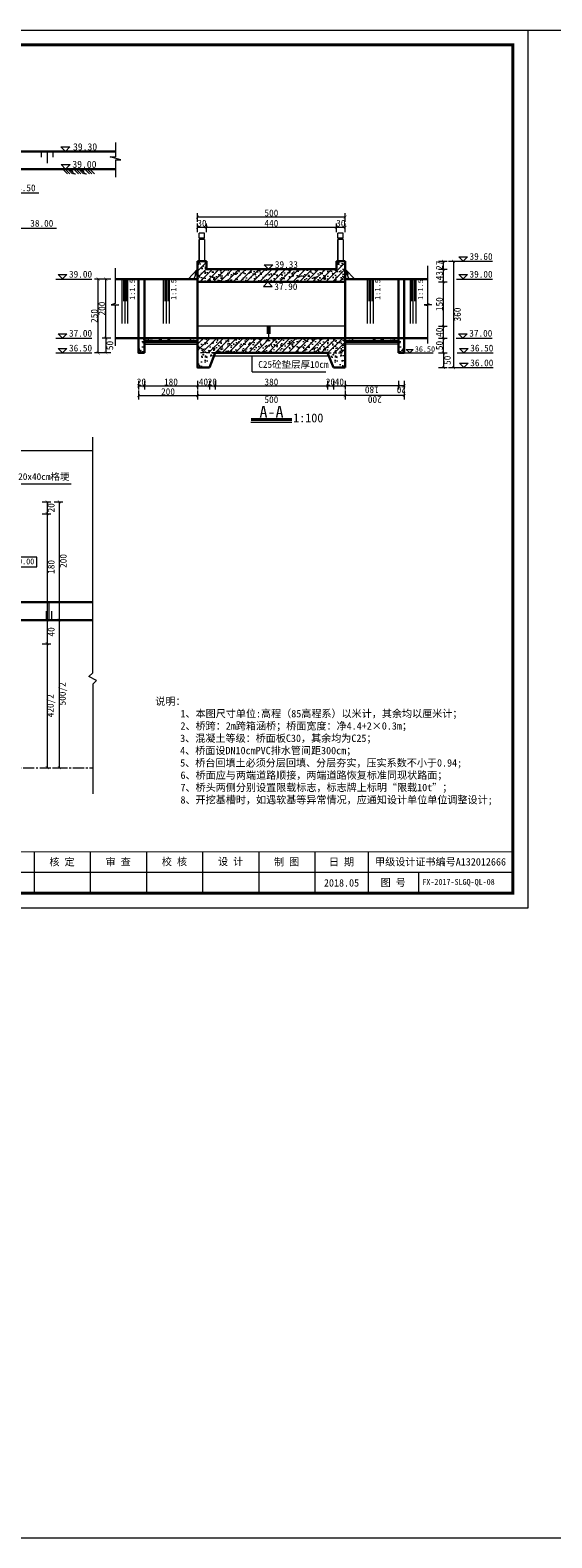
# Model space of a CAD drawing. Extents: x -27255 to 1448651, y 31034 to 8081248.
# Tile 50 of 198: x 584190 to 584367, y 3858650 to 3859161. Entities that reach past the tile are written whole.
import ezdxf
from ezdxf.enums import TextEntityAlignment as Align

# ---------------------------------------------------------------- set-up
doc = ezdxf.new("R2010")
doc.units = 0
doc.linetypes.add('CENTER2', pattern=[1.125, 0.75, -0.125, 0.125, -0.125])
doc.linetypes.add('HIDDEN', pattern=[0.375, 0.25, -0.125])
doc.layers.get('0').update_dxf_attribs({"linetype": 'CONTINUOUS'})
for name, color, linetype, lineweight in [('0.09折线', 6, 'CONTINUOUS', 9), ('0.09标注线', 3, 'CONTINUOUS', 9), ('0.13填充', 8, 'CONTINUOUS', 9), ('0.13文字', 3, 'CONTINUOUS', 13), ('中心线', 1, 'CENTER2', 20), ('中粗线', 7, 'CONTINUOUS', 25), ('图框', 7, 'CONTINUOUS', 20), ('文字', 7, 'CONTINUOUS', 15), ('粗线', 7, 'CONTINUOUS', 35), ('细实线', 3, 'CONTINUOUS', 20), ('虚线', 251, 'HIDDEN', 15)]:
    doc.layers.add(name, color=color, linetype=linetype, lineweight=lineweight)
doc.styles.add('-仿宋_GB2312', font='FangSong_GB2312.ttf')
doc.styles.add('LYJFS', font='times.ttf', dxfattribs={"width": 0.7})
doc.styles.get("Standard").update_dxf_attribs({"font": 'rs.shx', "bigfont": 'hztxt.shx'})
doc.styles.add('仿宋', font='FangSong_GB2312.ttf', dxfattribs={"width": 0.7})
doc.styles.add('宋体', font='FangSong_GB2312.ttf')
doc.dimstyles.get("Standard").update_dxf_attribs({"dimtxt": 0.18, "dimasz": 0.18, "dimexe": 0.18, "dimexo": 0.0625, "dimgap": 0.09, "dimtad": 0, "dimtih": 1, "dimtoh": 1, "dimdec": 4, "dimzin": 0, "dimdsep": 46, "dimtxsty": 'Standard', "dimcen": 0.09, "dimadec": 0, "dimazin": 0, "dimtfac": 1, "dimtdec": 4, "dimtofl": 0, "dimtmove": 0, "dimatfit": 3, "dimfxl": 1, "dimtolj": 1, "dimtzin": 0, "dimarcsym": 0})
doc.dimstyles.new('zzzz STANDARD', dxfattribs={"dimtxt": 2.3, "dimasz": 1, "dimexe": 1.25, "dimexo": 1.5, "dimgap": 0.2, "dimtad": 1, "dimdec": 0, "dimlfac": 10, "dimzin": 0, "dimdsep": 46, "dimtxsty": '-仿宋_GB2312', "dimblk": 'ARCHTICK', "dimcen": 0.09, "dimadec": 0, "dimazin": 0, "dimtfac": 1, "dimtdec": 0, "dimtix": 1, "dimtmove": 2, "dimatfit": 3, "dimfxl": 1.7, "dimfxlon": 1, "dimtolj": 1, "dimtzin": 0, "dimlwd": 9, "dimlwe": 9, "dimarcsym": 0})

# ---------------------------------------------------------------- blocks, each defined once
blk = doc.blocks.new('d4trtg')
at = {"lineweight": 0}
for p, q in [((653868.4, 3902577.3), (658071.2, 3902577.3)), ((658071.2, 3902577.3), (658071.2, 3899605.3)), ((658021.2, 3899725.4), (655949.8, 3899725.4)), ((658071.2, 3899605.3), (653868.4, 3899605.3))]:
    blk.add_line(p, q, dxfattribs=at)
for p, q in [((656400.1, 3899795.5), (656400.1, 3899655.4)), ((656590.2, 3899795.5), (656590.2, 3899655.4)), ((656780.4, 3899795.5), (656780.4, 3899655.4)), ((656970.5, 3899795.5), (656970.5, 3899655.4)), ((657160.6, 3899795.5), (657160.6, 3899655.4)), ((657350.8, 3899795.5), (657350.8, 3899655.4)), ((657530.9, 3899795.5), (657530.9, 3899655.4)), ((657701, 3899725.4), (657701, 3899655.4))]:
    blk.add_line(p, q)
at = {"lineweight": 0, "const_width": 10}
blk.add_lwpolyline([(654118.6, 3902527.3), (658021.2, 3902527.3), (658021.2, 3899655.4), (654118.6, 3899655.4)], close=True, dxfattribs=at)
at = {"lineweight": 0, "const_width": 4}
blk.add_lwpolyline([(658021.2, 3899795.5), (654118.6, 3899795.5)], dxfattribs=at)
at = {"style": '仿宋'}
blk.add_text('2018.05', height=25.02, dxfattribs=at).set_placement((657440.8, 3899690.4), align=Align.MIDDLE)
at = {"attachment_point": 5, "style": '宋体'}
for s, insert, char_height in [('核 定', (656494.6, 3899760.2), 25.02), ('审 查', (656684.6, 3899760.2), 25.02), ('校 核', (656875.1, 3899760.9), 25.02), ('设 计', (657065.3, 3899761.4), 25.02), ('制 图', (657254.9, 3899760.2), 25.02), ('日 期', (657440.8, 3899760.4), 25.02), ('甲级设计证书编号A132012666', (657776, 3899760.4), 25.017), ('图 号', (657615.9, 3899690.4), 25.02)]:
    blk.add_mtext(s, dxfattribs=dict(at, insert=insert, char_height=char_height))
blk = doc.blocks.new('_ARCHTICK')
at = {"color": 0, "linetype": 'ByBlock', "const_width": 0.15}
blk.add_lwpolyline([(-0.5, -0.5), (0.5, 0.5)], dxfattribs=at)

msp = doc.modelspace()

# ---------------------------------------------------------------- hatches: boundary and pattern name
at = {"linetype": 'Continuous', "lineweight": 13}
h = msp.add_hatch(dxfattribs=at)
h.set_pattern_fill('ANSI31', color=3, scale=0.5, style=0)
h.set_pattern_definition([(45, (584246.7776, 3859054.4956), (-1.12253, 1.12253), [])])
h.paths.add_polyline_path([(584249.77759, 3859079.79707), (584249.77759, 3859082.49566), (584246.77759, 3859082.49566), (584246.77759, 3859075.49582), (584296.77721, 3859075.49582), (584296.77721, 3859082.49566), (584293.77721, 3859082.49566), (584293.77721, 3859079.79746)])
h.paths.add_polyline_path([(584246.77759, 3859056.49556), (584246.77759, 3859051.49556), (584252.77759, 3859051.49556), (584290.77721, 3859051.49556), (584296.77721, 3859051.49556), (584296.77721, 3859056.49556)])
at = {"layer": '0.09标注线', "linetype": 'Continuous', "lineweight": 13}
h = msp.add_hatch(dxfattribs=at)
h.set_pattern_fill('AR-CONC', color=256, scale=0.02, style=0)
h.set_pattern_definition([(50, (584228.7776, 3859055.4956), (3.6437, -0.3188), [0.381, -4.191]), (355, (584228.7776, 3859055.4956), (-0.70486, 3.8211), [0.3048, -3.3528]), (100.45, (584229.0812, 3859055.469), (2.93885, 3.5023), [0.3238, -3.5618]), (46.184, (584228.7776, 3859056.5116), (5.4216, -0.8408), [0.5715, -6.2865]), (96.636, (584229.2294, 3859056.4415), (4.7481, 4.9485), [0.4857, -5.3427]), (351.184, (584228.7776, 3859056.5116), (4.7481, 4.9485), [0.4572, -5.0292]), (21, (584229.2856, 3859056.2576), (3.0323, -2.0453), [0.381, -4.191]), (326, (584229.2856, 3859056.2576), (1.23604, 3.68376), [0.3048, -3.3528]), (71.451, (584229.5383, 3859056.087), (4.2683, 1.63846), [0.3238, -3.5618]), (37.5, (584228.7776, 3859055.4956), (0.06177, 1.6911), [0, -3.31216, 0, -3.4036, 0, -3.3655]), (7.5, (584228.7776, 3859055.4956), (1.3364, 2.00361), [0, -1.94056, 0, -3.23596, 0, -1.2827]), (327.5, (584227.6447, 3859055.4956), (2.71181, -0.114575), [0, -1.27, 0, -3.9624, 0, -5.2578]), (317.5, (584227.1367, 3859055.4956), (2.96258, 0.50853), [0, -1.651, 0, -2.63144, 0, -3.7338])])
h.paths.add_polyline_path([(584246.77759, 3859055.49556), (584246.77759, 3859056.49556), (584228.77759, 3859056.49556), (584228.77759, 3859055.49556)])
h = msp.add_hatch(dxfattribs=at)
h.set_pattern_fill('AR-CONC', color=256, scale=0.02, style=0)
h.set_pattern_definition([(130, (584314.7772, 3859055.4956), (-3.6437, -0.3188), [0.381, -4.191]), (185, (584314.7772, 3859055.4956), (0.70486, 3.8211), [0.3048, -3.3528]), (79.55, (584314.4736, 3859055.469), (-2.93885, 3.5023), [0.3238, -3.5618]), (133.816, (584314.777, 3859056.5116), (-5.4216, -0.8408), [0.5715, -6.2865]), (83.364, (584314.3254, 3859056.4415), (-4.7481, 4.9485), [0.4857, -5.3427]), (188.816, (584314.777, 3859056.5116), (-4.7481, 4.9485), [0.4572, -5.0292]), (159, (584314.2692, 3859056.2576), (-3.0323, -2.0453), [0.381, -4.191]), (214, (584314.2692, 3859056.2576), (-1.23604, 3.68376), [0.3048, -3.3528]), (108.549, (584314.0165, 3859056.087), (-4.2683, 1.63846), [0.3238, -3.5618]), (142.5, (584314.7772, 3859055.4956), (-0.06177, 1.6911), [0, -3.31216, 0, -3.4036, 0, -3.3655]), (172.5, (584314.7772, 3859055.4956), (-1.3364, 2.00361), [0, -1.94056, 0, -3.23596, 0, -1.2827]), (212.5, (584315.91, 3859055.4956), (-2.71181, -0.114575), [0, -1.27, 0, -3.9624, 0, -5.2578]), (222.5, (584316.418, 3859055.4956), (-2.96258, 0.50853), [0, -1.651, 0, -2.63144, 0, -3.7338])])
h.paths.add_polyline_path([(584296.77721, 3859055.49556), (584296.77721, 3859056.49556), (584314.77721, 3859056.49556), (584314.77721, 3859055.49556)])
at = {"layer": '0.13填充'}
h = msp.add_hatch(color=7, dxfattribs=at)
edge = h.paths.add_edge_path()
edge.add_ellipse((584204.02461, 3859113.8679), major_axis=(0, -0.87682), ratio=0.964264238, start_angle=-79.1227045, end_angle=79.1227045, ccw=False)
edge.add_line((584203.19432, 3859113.70244), (584204.85491, 3859113.70244))
h = msp.add_hatch(color=7, dxfattribs=at)
edge = h.paths.add_edge_path()
edge.add_ellipse((584207.74358, 3859113.8679), major_axis=(0, -0.87682), ratio=0.964264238, start_angle=-79.1227045, end_angle=79.1227045, ccw=False)
edge.add_line((584206.91328, 3859113.70244), (584208.57387, 3859113.70244))
at = {"layer": '0.13文字', "lineweight": 13}
h = msp.add_hatch(dxfattribs=at)
h.set_pattern_fill('AR-CONC', color=256, scale=0.02, style=0)
h.set_pattern_definition([(50, (584246.7776, 3859076.4958), (3.6437, -0.31878), [0.381, -4.191]), (355, (584246.7776, 3859076.496), (-0.70486, 3.82113), [0.3048, -3.3528]), (100.451, (584247.0812, 3859076.4693), (2.93885, 3.50233), [0.3238, -3.5618]), (46.184, (584246.7776, 3859077.512), (5.4216, -0.84085), [0.5715, -6.2865]), (96.636, (584247.2294, 3859077.442), (4.7481, 4.9485), [0.4857, -5.3427]), (351.184, (584246.7776, 3859077.512), (4.7481, 4.9485), [0.4572, -5.0292]), (21, (584247.2856, 3859077.2578), (3.0323, -2.04531), [0.381, -4.191]), (326, (584247.2856, 3859077.258), (1.23604, 3.68376), [0.3048, -3.3528]), (71.451, (584247.5383, 3859077.0874), (4.26833, 1.63846), [0.3238, -3.5618]), (37.5, (584246.7776, 3859076.4958), (0.061772, 1.6911), [0, -3.31216, 0, -3.4036, 0, -3.3655]), (7.5, (584246.7776, 3859076.4958), (1.33639, 2.00361), [0, -1.94056, 0, -3.23596, 0, -1.2827]), (327.5, (584245.6447, 3859076.4958), (2.711812, -0.114575), [0, -1.27, 0, -3.9624, 0, -5.2578]), (317.5, (584245.1367, 3859076.4958), (2.96258, 0.50853), [0, -1.651, 0, -2.63144, 0, -3.7338])])
h.paths.add_polyline_path([(584249.77759, 3859079.79707), (584249.77759, 3859082.49566), (584246.77759, 3859082.49566), (584246.77759, 3859075.49582), (584296.77721, 3859075.49582), (584296.77721, 3859082.49566), (584293.77721, 3859082.49566), (584293.77721, 3859079.79746)])
at = {"layer": '0.13文字', "linetype": 'Continuous', "lineweight": 13}
h = msp.add_hatch(dxfattribs=at)
h.set_pattern_fill('AR-CONC', color=256, scale=0.02, style=0)
h.set_pattern_definition([(50, (584226.7776, 3859051.4956), (3.6437, -0.3188), [0.381, -4.191]), (355, (584226.7776, 3859051.4956), (-0.7049, 3.8211), [0.3048, -3.3528]), (100.45, (584227.0812, 3859051.469), (2.9389, 3.5023), [0.3238, -3.5618]), (46.18, (584226.7776, 3859052.5116), (5.4216, -0.841), [0.5715, -6.2865]), (96.64, (584227.2294, 3859052.4415), (4.748, 4.9485), [0.4857, -5.3427]), (351.18, (584226.7776, 3859052.5116), (4.748, 4.9485), [0.4572, -5.0292]), (21, (584227.2856, 3859052.2576), (3.0323, -2.0453), [0.381, -4.191]), (326, (584227.2856, 3859052.2576), (1.236, 3.6838), [0.3048, -3.3528]), (71.45, (584227.5383, 3859052.087), (4.2683, 1.6385), [0.3238, -3.5618]), (37.5, (584226.7776, 3859051.4956), (0.06177, 1.6911), [0, -3.31216, 0, -3.4036, 0, -3.3655]), (7.5, (584226.7776, 3859051.4956), (1.3364, 2.0036), [0, -1.94056, 0, -3.23596, 0, -1.2827]), (327.5, (584225.6447, 3859051.4956), (2.7118, -0.11457), [0, -1.27, 0, -3.9624, 0, -5.2578]), (317.5, (584225.1367, 3859051.4956), (2.9626, 0.5085), [0, -1.651, 0, -2.63144, 0, -3.7338])])
h.paths.add_polyline_path([(584228.77759, 3859056.49556), (584226.77759, 3859056.49556), (584226.77759, 3859051.49556), (584228.77759, 3859051.49556)])
at = {"layer": '0.13文字', "lineweight": 13}
h = msp.add_hatch(dxfattribs=at)
h.set_pattern_fill('AR-CONC', color=256, scale=0.02, style=0)
h.set_pattern_definition([(50, (584246.7776, 3859052.4956), (3.6437, -0.31878), [0.381, -4.191]), (355, (584246.7776, 3859052.4956), (-0.70486, 3.82113), [0.3048, -3.3528]), (100.451, (584247.0812, 3859052.469), (2.93885, 3.50233), [0.3238, -3.5618]), (46.184, (584246.7776, 3859053.5116), (5.4216, -0.84085), [0.5715, -6.2865]), (96.636, (584247.2294, 3859053.4415), (4.7481, 4.9485), [0.4857, -5.3427]), (351.184, (584246.7776, 3859053.5116), (4.7481, 4.9485), [0.4572, -5.0292]), (21, (584247.2856, 3859053.2576), (3.0323, -2.04531), [0.381, -4.191]), (326, (584247.2856, 3859053.2576), (1.23604, 3.68376), [0.3048, -3.3528]), (71.451, (584247.5383, 3859053.087), (4.26833, 1.63846), [0.3238, -3.5618]), (37.5, (584246.7776, 3859052.4956), (0.061772, 1.6911), [0, -3.31216, 0, -3.4036, 0, -3.3655]), (7.5, (584246.7776, 3859052.4956), (1.33639, 2.00361), [0, -1.94056, 0, -3.23596, 0, -1.2827]), (327.5, (584245.6447, 3859052.4956), (2.711812, -0.114575), [0, -1.27, 0, -3.9624, 0, -5.2578]), (317.5, (584245.1367, 3859052.4956), (2.96258, 0.50853), [0, -1.651, 0, -2.63144, 0, -3.7338])])
h.paths.add_polyline_path([(584246.77759, 3859056.49556), (584246.77759, 3859051.49556), (584252.77759, 3859051.49556), (584290.77721, 3859051.49556), (584296.77721, 3859051.49556), (584296.77721, 3859056.49556)])
at = {"layer": '0.13文字', "linetype": 'Continuous', "lineweight": 13}
h = msp.add_hatch(dxfattribs=at)
h.set_pattern_fill('AR-CONC', color=256, scale=0.02, style=0)
h.set_pattern_definition([(130, (584316.7772, 3859051.4956), (-3.6437, -0.3188), [0.381, -4.191]), (185, (584316.7772, 3859051.4956), (0.7049, 3.8211), [0.3048, -3.3528]), (79.55, (584316.4736, 3859051.469), (-2.9389, 3.5023), [0.3238, -3.5618]), (133.82, (584316.777, 3859052.5116), (-5.4216, -0.841), [0.5715, -6.2865]), (83.36, (584316.3254, 3859052.4415), (-4.748, 4.9485), [0.4857, -5.3427]), (188.82, (584316.777, 3859052.5116), (-4.748, 4.9485), [0.4572, -5.0292]), (159, (584316.2692, 3859052.2576), (-3.0323, -2.0453), [0.381, -4.191]), (214, (584316.2692, 3859052.2576), (-1.236, 3.6838), [0.3048, -3.3528]), (108.55, (584316.0165, 3859052.087), (-4.2683, 1.6385), [0.3238, -3.5618]), (142.5, (584316.7772, 3859051.4956), (-0.06177, 1.6911), [0, -3.31216, 0, -3.4036, 0, -3.3655]), (172.5, (584316.7772, 3859051.4956), (-1.3364, 2.0036), [0, -1.94056, 0, -3.23596, 0, -1.2827]), (212.5, (584317.91, 3859051.4956), (-2.7118, -0.11457), [0, -1.27, 0, -3.9624, 0, -5.2578]), (222.5, (584318.418, 3859051.4956), (-2.9626, 0.5085), [0, -1.651, 0, -2.63144, 0, -3.7338])])
h.paths.add_polyline_path([(584314.77721, 3859056.49556), (584316.77721, 3859056.49556), (584316.77721, 3859051.49556), (584314.77721, 3859051.49556)])
at = {"layer": '0.13文字', "lineweight": 13}
h = msp.add_hatch(dxfattribs=at)
h.set_pattern_fill('AR-CONC', color=256, scale=0.02, style=0)
h.set_pattern_definition([(50, (584246.7776, 3859046.4956), (3.6437, -0.3188), [0.381, -4.191]), (355, (584246.7776, 3859046.4956), (-0.7049, 3.8211), [0.3048, -3.3528]), (100.45, (584247.0812, 3859046.469), (2.9389, 3.5023), [0.3238, -3.5618]), (46.184, (584246.7776, 3859047.5116), (5.4216, -0.8408), [0.5715, -6.2865]), (96.64, (584247.2294, 3859047.4415), (4.748, 4.9485), [0.4857, -5.3427]), (351.18, (584246.7776, 3859047.5116), (4.748, 4.9485), [0.4572, -5.0292]), (21, (584247.2856, 3859047.2576), (3.0323, -2.0453), [0.381, -4.191]), (326, (584247.2856, 3859047.2576), (1.236, 3.6838), [0.3048, -3.3528]), (71.45, (584247.5383, 3859047.087), (4.2683, 1.6385), [0.3238, -3.5618]), (37.5, (584246.7776, 3859046.4956), (0.06177, 1.6911), [0, -3.31216, 0, -3.4036, 0, -3.3655]), (7.5, (584246.7776, 3859046.4956), (1.3364, 2.0036), [0, -1.94056, 0, -3.23596, 0, -1.2827]), (327.5, (584245.6447, 3859046.4956), (2.71181, -0.11457), [0, -1.27, 0, -3.9624, 0, -5.2578]), (317.5, (584245.1367, 3859046.4956), (2.9626, 0.5085), [0, -1.651, 0, -2.63144, 0, -3.7338])])
h.paths.add_polyline_path([(584252.77759, 3859051.49556), (584246.77759, 3859051.49556), (584246.77759, 3859046.49556), (584250.77759, 3859046.49556)])
h = msp.add_hatch(dxfattribs=at)
h.set_pattern_fill('AR-CONC', color=256, scale=0.02, style=0)
h.set_pattern_definition([(50, (584290.7772, 3859046.4956), (3.6437, -0.3188), [0.381, -4.191]), (355, (584290.7772, 3859046.4956), (-0.7049, 3.8211), [0.3048, -3.3528]), (100.45, (584291.081, 3859046.469), (2.9389, 3.5023), [0.3238, -3.5618]), (46.184, (584290.777, 3859047.5116), (5.4216, -0.8408), [0.5715, -6.2865]), (96.64, (584291.229, 3859047.4415), (4.748, 4.9485), [0.4857, -5.3427]), (351.18, (584290.777, 3859047.5116), (4.748, 4.9485), [0.4572, -5.0292]), (21, (584291.2852, 3859047.2576), (3.0323, -2.0453), [0.381, -4.191]), (326, (584291.2852, 3859047.2576), (1.236, 3.6838), [0.3048, -3.3528]), (71.45, (584291.538, 3859047.087), (4.2683, 1.6385), [0.3238, -3.5618]), (37.5, (584290.7772, 3859046.4956), (0.06177, 1.6911), [0, -3.31216, 0, -3.4036, 0, -3.3655]), (7.5, (584290.7772, 3859046.4956), (1.3364, 2.0036), [0, -1.94056, 0, -3.23596, 0, -1.2827]), (327.5, (584289.6444, 3859046.4956), (2.71181, -0.11457), [0, -1.27, 0, -3.9624, 0, -5.2578]), (317.5, (584289.1364, 3859046.4956), (2.9626, 0.5085), [0, -1.651, 0, -2.63144, 0, -3.7338])])
h.paths.add_polyline_path([(584296.77721, 3859051.49556), (584290.77721, 3859051.49556), (584292.77721, 3859046.49556), (584296.77721, 3859046.49556)])

# ---------------------------------------------------------------- linework, layer by layer
at = {"layer": '0.09折线', "color": 7}
for p, q in [((584247.30813, 3859090.2779), (584247.30813, 3859092.0779)), ((584247.30813, 3859090.2779), (584247.30813, 3859092.0779)), ((584247.30813, 3859090.2779), (584247.30813, 3859092.0779)), ((584247.30813, 3859090.2779), (584247.30813, 3859092.0779)), ((584249.10813, 3859092.0779), (584247.30813, 3859092.0779)), ((584247.30813, 3859090.2779), (584247.30813, 3859092.0779)), ((584249.10813, 3859092.0779), (584247.30813, 3859092.0779)), ((584247.30813, 3859090.2779), (584247.30813, 3859092.0779)), ((584249.10813, 3859092.0779), (584247.30813, 3859092.0779)), ((584249.10813, 3859090.2779), (584247.30813, 3859090.2779)), ((584249.10813, 3859090.2779), (584247.30813, 3859090.2779)), ((584249.10813, 3859090.2779), (584247.30813, 3859090.2779)), ((584247.50813, 3859089.8779), (584247.50813, 3859090.2779)), ((584247.50813, 3859089.8779), (584247.50813, 3859090.2779)), ((584247.50813, 3859089.8779), (584247.50813, 3859090.2779)), ((584248.90813, 3859089.8779), (584248.90813, 3859090.2779)), ((584248.90813, 3859089.8779), (584248.90813, 3859090.2779)), ((584248.90813, 3859089.8779), (584248.90813, 3859090.2779)), ((584249.10813, 3859090.2779), (584249.10813, 3859092.0779)), ((584249.10813, 3859090.2779), (584249.10813, 3859092.0779)), ((584249.10813, 3859090.2779), (584249.10813, 3859092.0779)), ((584294.30776, 3859090.2779), (584294.30776, 3859092.0779)), ((584294.30776, 3859090.2779), (584294.30776, 3859092.0779)), ((584294.30776, 3859090.2779), (584294.30776, 3859092.0779)), ((584294.30776, 3859090.2779), (584294.30776, 3859092.0779)), ((584296.10776, 3859092.0779), (584294.30776, 3859092.0779)), ((584294.30776, 3859090.2779), (584294.30776, 3859092.0779)), ((584296.10776, 3859092.0779), (584294.30776, 3859092.0779)), ((584294.30776, 3859090.2779), (584294.30776, 3859092.0779)), ((584296.10776, 3859092.0779), (584294.30776, 3859092.0779)), ((584296.10776, 3859090.2779), (584294.30776, 3859090.2779)), ((584296.10776, 3859090.2779), (584294.30776, 3859090.2779)), ((584296.10776, 3859090.2779), (584294.30776, 3859090.2779)), ((584294.50776, 3859089.8779), (584294.50776, 3859090.2779)), ((584294.50776, 3859089.8779), (584294.50776, 3859090.2779)), ((584294.50776, 3859089.8779), (584294.50776, 3859090.2779)), ((584295.90776, 3859089.8779), (584295.90776, 3859090.2779)), ((584295.90776, 3859089.8779), (584295.90776, 3859090.2779)), ((584295.90776, 3859089.8779), (584295.90776, 3859090.2779)), ((584296.10776, 3859090.2779), (584296.10776, 3859092.0779)), ((584296.10776, 3859090.2779), (584296.10776, 3859092.0779)), ((584296.10776, 3859090.2779), (584296.10776, 3859092.0779)), ((584247.30813, 3859089.8779), (584247.30813, 3859082.49566)), ((584247.30813, 3859089.8779), (584247.30813, 3859082.49566)), ((584247.30813, 3859089.8779), (584247.30813, 3859082.49566)), ((584247.30813, 3859082.49566), (584247.30813, 3859089.8779)), ((584249.10813, 3859089.8779), (584247.30813, 3859089.8779)), ((584247.30813, 3859082.49566), (584247.30813, 3859089.8779)), ((584249.10813, 3859089.8779), (584247.30813, 3859089.8779)), ((584247.30813, 3859082.49566), (584247.30813, 3859089.8779)), ((584249.10813, 3859089.8779), (584247.30813, 3859089.8779)), ((584249.10813, 3859089.8779), (584249.10813, 3859082.49566)), ((584249.10813, 3859089.8779), (584249.10813, 3859082.49566)), ((584249.10813, 3859089.8779), (584249.10813, 3859082.49566)), ((584294.30776, 3859089.8779), (584294.30776, 3859082.49566)), ((584294.30776, 3859089.8779), (584294.30776, 3859082.49566)), ((584294.30776, 3859089.8779), (584294.30776, 3859082.49566)), ((584294.30776, 3859082.49566), (584294.30776, 3859089.8779)), ((584296.10776, 3859089.8779), (584294.30776, 3859089.8779)), ((584294.30776, 3859082.49566), (584294.30776, 3859089.8779)), ((584296.10776, 3859089.8779), (584294.30776, 3859089.8779)), ((584294.30776, 3859082.49566), (584294.30776, 3859089.8779)), ((584296.10776, 3859089.8779), (584294.30776, 3859089.8779)), ((584296.10776, 3859089.8779), (584296.10776, 3859082.49566)), ((584296.10776, 3859089.8779), (584296.10776, 3859082.49566)), ((584296.10776, 3859089.8779), (584296.10776, 3859082.49566))]:
    msp.add_line(p, q, dxfattribs=at)
at = {"layer": '0.09标注线', "color": 7}
for p, q in [((584202.03657, 3859119.70244), (584200.49678, 3859121.24223)), ((584200.49678, 3859121.24223), (584203.57636, 3859121.24223)), ((584203.57636, 3859121.24223), (584202.03657, 3859119.70244)), ((584202.10605, 3859113.70244), (584200.56626, 3859115.24223)), ((584200.56626, 3859115.24223), (584203.64584, 3859115.24223)), ((584203.64584, 3859115.24223), (584202.10605, 3859113.70244)), ((584180.83549, 3859105.72681), (584193.00046, 3859105.72413)), ((584186.84478, 3859093.72784), (584199.00975, 3859093.72516)), ((584269.32504, 3859081.26764), (584270.79448, 3859079.7982)), ((584269.32504, 3859081.26764), (584272.26392, 3859081.26764)), ((584270.79448, 3859079.7982), (584272.26392, 3859081.26764)), ((584334.41597, 3859082.49566), (584346.58094, 3859082.49566)), ((584335.21864, 3859083.99538), (584336.68808, 3859082.52594)), ((584335.21864, 3859083.99538), (584338.15752, 3859083.99538)), ((584336.68808, 3859082.52594), (584338.15752, 3859083.99538)), ((584198.82773, 3859076.49582), (584210.9927, 3859076.49582)), ((584199.6304, 3859077.99554), (584201.09984, 3859076.5261)), ((584199.6304, 3859077.99554), (584202.56928, 3859077.99554)), ((584201.09984, 3859076.5261), (584202.56928, 3859077.99554)), ((584221.69416, 3859076.49582), (584221.69416, 3859068.99569)), ((584222.66057, 3859076.49582), (584222.66057, 3859068.99569)), ((584235.70222, 3859076.49582), (584235.70222, 3859068.99569)), ((584236.66864, 3859076.49582), (584236.66864, 3859068.99569)), ((584269.13978, 3859074.02638), (584270.60922, 3859075.49582)), ((584270.60922, 3859075.49582), (584272.07866, 3859074.02638)), ((584304.76836, 3859076.49582), (584304.76836, 3859068.99569)), ((584305.73477, 3859076.49582), (584305.73477, 3859068.99569)), ((584315.83521, 3859076.49566), (584321.91769, 3859076.49566)), ((584319.24485, 3859076.49566), (584319.24485, 3859068.99553)), ((584320.21126, 3859076.49566), (584320.21126, 3859068.99553)), ((584334.41597, 3859076.49402), (584346.58094, 3859076.49402)), ((584335.21864, 3859077.99374), (584336.68808, 3859076.5243)), ((584335.21864, 3859077.99374), (584338.15752, 3859077.99374)), ((584336.68808, 3859076.5243), (584338.15752, 3859077.99374)), ((584269.13978, 3859074.02638), (584272.07866, 3859074.02638)), ((584296.77721, 3859060.49556), (584246.77759, 3859060.49556)), ((584270.32737, 3859060.49556), (584270.32737, 3859057.99556)), ((584270.7774, 3859060.49556), (584270.7774, 3859056.49556)), ((584271.22743, 3859060.49556), (584271.22743, 3859057.99556)), ((584198.82773, 3859056.49556), (584210.9927, 3859056.49556)), ((584199.6304, 3859057.99528), (584201.09984, 3859056.52584)), ((584199.6304, 3859057.99528), (584202.56928, 3859057.99528)), ((584201.09984, 3859056.52584), (584202.56928, 3859057.99528)), ((584334.32948, 3859056.49556), (584346.49445, 3859056.49556)), ((584335.13214, 3859057.99528), (584336.60158, 3859056.52584)), ((584335.13214, 3859057.99528), (584338.07102, 3859057.99528)), ((584336.60158, 3859056.52584), (584338.07102, 3859057.99528)), ((584198.82773, 3859051.49556), (584210.9927, 3859051.49556)), ((584199.6304, 3859052.99528), (584201.09984, 3859051.52584)), ((584199.6304, 3859052.99528), (584202.56928, 3859052.99528)), ((584201.09984, 3859051.52584), (584202.56928, 3859052.99528)), ((584252.44425, 3859050.49556), (584291.11054, 3859050.49556)), ((584265.28322, 3859045.06772), (584265.28322, 3859050.49556)), ((584316.77721, 3859051.49556), (584326.50919, 3859051.49556)), ((584317.41934, 3859052.69534), (584318.5949, 3859051.51978)), ((584317.41934, 3859052.69534), (584319.77045, 3859052.69534)), ((584318.5949, 3859051.51978), (584319.77045, 3859052.69534)), ((584334.66597, 3859051.49556), (584346.83094, 3859051.49556)), ((584335.46864, 3859052.99528), (584336.93808, 3859051.52584)), ((584335.46864, 3859052.99528), (584338.40752, 3859052.99528)), ((584336.93808, 3859051.52584), (584338.40752, 3859052.99528)), ((584265.28322, 3859045.06772), (584290.20699, 3859045.06772)), ((584334.66597, 3859046.49556), (584346.83094, 3859046.49556)), ((584335.46864, 3859047.99528), (584336.93808, 3859046.52584)), ((584335.46864, 3859047.99528), (584338.40752, 3859047.99528)), ((584336.93808, 3859046.52584), (584338.40752, 3859047.99528)), ((584184.07297, 3859007.21323), (584203.99339, 3859007.21323)), ((584192.36339, 3858982.36096), (584184.22902, 3858982.36096)), ((584184.22902, 3858979.07973), (584192.36339, 3858979.07973)), ((584192.36339, 3858979.07973), (584192.36339, 3858982.36096))]:
    msp.add_line(p, q, dxfattribs=at)
at = {"layer": '0.09标注线', "color": 7, "linetype": 'Continuous', "lineweight": 9}
for p, q in [((584218.88546, 3859080.21046), (584218.88546, 3859068.16106)), ((584324.66934, 3859081.02071), (584324.66934, 3859068.16106)), ((584218.88546, 3859068.16106), (584217.58157, 3859067.81889)), ((584217.58157, 3859067.81889), (584220.07418, 3859067.81889)), ((584220.07418, 3859067.81889), (584218.88546, 3859067.4876)), ((584218.88546, 3859067.4876), (584218.88546, 3859053.91722)), ((584323.48062, 3859067.81889), (584324.66934, 3859067.4876)), ((584325.97323, 3859067.81889), (584323.48062, 3859067.81889)), ((584324.66934, 3859069.4876), (584324.66934, 3859054.71295)), ((584324.66934, 3859068.16106), (584325.97323, 3859067.81889))]:
    msp.add_line(p, q, dxfattribs=at)
at = {"layer": '0.13填充', "color": 7, "lineweight": 40, "ltscale": 0.005}
msp.add_line((584264.91544, 3859028.93747), (584278.64843, 3859028.93747), dxfattribs=at)
at = {"layer": '0.13填充', "color": 7, "ltscale": 0.005}
msp.add_line((584264.76367, 3859028.09462), (584278.64843, 3859028.09462), dxfattribs=at)
at = {"layer": '0.13文字', "linetype": 'Continuous', "lineweight": 13}
for p, q in [((582175.00285, 3859160.75293), (587865.89025, 3859160.75293)), ((582175.00285, 3859160.75293), (587865.89025, 3859160.75293)), ((582175.00285, 3858650.35205), (587865.89025, 3858650.35205))]:
    msp.add_line(p, q, dxfattribs=at)
at = {"layer": '0.13文字', "color": 7, "linetype": 'Continuous', "lineweight": 13}
for p, q in [((584246.77759, 3859079.79549), (584243.55418, 3859076.49582)), ((584246.77759, 3859079.79549), (584245.51159, 3859076.49582)), ((584246.77759, 3859079.79549), (584245.81088, 3859078.06615)), ((584246.77759, 3859079.79549), (584246.33947, 3859077.86334)), ((584296.77721, 3859079.79549), (584300.00062, 3859076.49582)), ((584296.77721, 3859079.79549), (584298.04321, 3859076.49582)), ((584296.77721, 3859079.79549), (584297.74392, 3859078.06615)), ((584296.77721, 3859079.79549), (584297.21532, 3859077.86334)), ((584195.64029, 3858961.053), (584195.64029, 3858964.05299)), ((584196.55627, 3858961.053), (584196.55627, 3858967.05299)), ((584197.47225, 3858961.053), (584197.47225, 3858964.05299))]:
    msp.add_line(p, q, dxfattribs=at)
at = {"layer": '0.13文字', "lineweight": 13}
for p, q in [((584228.77759, 3859054.99556), (584246.77759, 3859054.99556)), ((584228.77759, 3859054.49556), (584246.77759, 3859054.49556)), ((584314.77721, 3859054.99556), (584296.77721, 3859054.99556)), ((584314.77721, 3859054.49556), (584296.77721, 3859054.49556))]:
    msp.add_line(p, q, dxfattribs=at)
at = {"layer": '中心线', "color": 7, "lineweight": 15, "ltscale": 5}
msp.add_line((583985.2228, 3858911.05261), (584211.29919, 3858911.05261), dxfattribs=at)
at = {"layer": '中粗线', "color": 7, "lineweight": 30}
for p, q in [((584246.77759, 3859046.49556), (584246.77759, 3859082.49566)), ((584246.77759, 3859082.49566), (584249.77759, 3859082.49566)), ((584249.77759, 3859082.49566), (584249.77759, 3859079.79707)), ((584296.77721, 3859082.49566), (584293.77721, 3859082.49566)), ((584293.77721, 3859082.49566), (584293.77721, 3859079.79746)), ((584296.77721, 3859046.49556), (584296.77721, 3859082.49566)), ((584218.88546, 3859076.49582), (584246.77759, 3859076.49582)), ((584296.77721, 3859075.49582), (584246.77759, 3859075.49582)), ((584293.77721, 3859079.79746), (584249.77759, 3859079.79707)), ((584324.66934, 3859076.49582), (584296.77721, 3859076.49582)), ((584218.88546, 3859056.49556), (584246.77759, 3859056.49556)), ((584228.77759, 3859055.49556), (584246.77759, 3859055.49556)), ((584296.77721, 3859056.49556), (584246.77759, 3859056.49556)), ((584304.66934, 3859056.49556), (584296.77721, 3859056.49556)), ((584324.66934, 3859056.49556), (584296.77721, 3859056.49556)), ((584314.77721, 3859055.49556), (584296.77721, 3859055.49556)), ((584250.77759, 3859046.49556), (584252.77759, 3859051.49556)), ((584290.77721, 3859051.49556), (584252.77759, 3859051.49556)), ((584292.77721, 3859046.49556), (584290.77721, 3859051.49556)), ((584246.77759, 3859046.49556), (584250.77759, 3859046.49556)), ((584296.77721, 3859046.49556), (584292.77721, 3859046.49556)), ((584211.29919, 3858967.05299), (584186.86525, 3858967.05299)), ((583985.2228, 3858961.05261), (584211.29919, 3858961.05261))]:
    msp.add_line(p, q, dxfattribs=at)
at = {"layer": '中粗线', "color": 5, "lineweight": 30}
for p, q in [((584226.77759, 3859076.49582), (584226.77759, 3859051.49556)), ((584228.77759, 3859076.49582), (584228.77759, 3859051.49556)), ((584314.77721, 3859076.49582), (584314.77721, 3859051.49556)), ((584316.77721, 3859076.49582), (584316.77721, 3859051.49556)), ((584226.77759, 3859051.49556), (584228.77759, 3859051.49556)), ((584316.77721, 3859051.49556), (584314.77721, 3859051.49556))]:
    msp.add_line(p, q, dxfattribs=at)
at = {"layer": '粗线', "color": 7, "lineweight": 30}
msp.add_line((584218.9488, 3859119.70244), (584176.83883, 3859119.70244), dxfattribs=at)
at = {"layer": '细实线', "color": 7, "lineweight": 13}
for p, q in [((584218.9488, 3859122.74078), (584218.9488, 3859117.83628)), ((584193.81076, 3859119.70244), (584193.81076, 3859117.70244)), ((584195.8784, 3859119.70244), (584195.8784, 3859115.70244)), ((584197.7932, 3859119.70244), (584197.7932, 3859117.70244)), ((584217.14187, 3859117.83628), (584218.9488, 3859117.83628)), ((584220.75574, 3859116.82093), (584217.14187, 3859117.83628)), ((584218.9488, 3859116.82093), (584218.9488, 3859111.03761)), ((584218.9488, 3859116.82093), (584220.75574, 3859116.82093))]:
    msp.add_line(p, q, dxfattribs=at)
at = {"layer": '细实线', "color": 7, "lineweight": 30}
for p, q in [((584176.83979, 3859113.71733), (584201.83461, 3859113.72559)), ((584210.7227, 3859113.70244), (584186.84343, 3859113.70244)), ((584196.84343, 3859113.70244), (584218.9488, 3859113.70244))]:
    msp.add_line(p, q, dxfattribs=at)
at = {"layer": '细实线', "color": 7, "ltscale": 5}
for p, q in [((584201.14325, 3859113.70244), (584202.74683, 3859112.09886)), ((584201.99178, 3859113.70244), (584203.59536, 3859112.09886)), ((584202.8403, 3859113.70244), (584204.44389, 3859112.09886)), ((584204.86221, 3859113.70244), (584206.46579, 3859112.09886)), ((584205.71074, 3859113.70244), (584207.31432, 3859112.09886)), ((584206.55927, 3859113.70244), (584208.16285, 3859112.09886)), ((584208.58117, 3859113.70244), (584210.18475, 3859112.09886)), ((584209.4297, 3859113.70244), (584211.03328, 3859112.09886)), ((584210.27823, 3859113.70244), (584211.88181, 3859112.09886))]:
    msp.add_line(p, q, dxfattribs=at)
at = {"layer": '细实线', "color": 7, "lineweight": 15}
for p, q in [((584221.17799, 3859076.49582), (584221.17799, 3859061.49556)), ((584222.1444, 3859076.49582), (584222.1444, 3859061.49556)), ((584223.11082, 3859076.49582), (584223.11082, 3859061.49556)), ((584235.18606, 3859076.49582), (584235.18606, 3859061.49556)), ((584236.15247, 3859076.49582), (584236.15247, 3859061.49556)), ((584237.11888, 3859076.49582), (584237.11888, 3859061.49556)), ((584304.25219, 3859076.49582), (584304.25219, 3859061.49556)), ((584305.2186, 3859076.49582), (584305.2186, 3859061.49556)), ((584306.18502, 3859076.49582), (584306.18502, 3859061.49556)), ((584318.72868, 3859076.49566), (584318.72868, 3859061.4954)), ((584319.69509, 3859076.49566), (584319.69509, 3859061.4954)), ((584320.66151, 3859076.49566), (584320.66151, 3859061.4954)), ((584211.29919, 3858943.22024), (584211.29919, 3859022.98921)), ((584098.81528, 3859018.48092), (584211.29919, 3859018.48092)), ((584209.98102, 3858941.93098), (584211.28784, 3858943.23155)), ((584212.54924, 3858940.58207), (584209.98102, 3858941.93098)), ((584211.28784, 3858939.32671), (584212.54924, 3858940.58207)), ((584211.29919, 3858939.29281), (584211.29919, 3858902.2244))]:
    msp.add_line(p, q, dxfattribs=at)
at = {"layer": '细实线', "color": 7, "lineweight": 20, "ltscale": 5, "start_tangent": (0.999064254, 0.043250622), "end_tangent": (0.999505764, -0.031436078)}
for points in [[(584204.06129, 3859112.99523), (584204.42104, 3859112.85632), (584204.51354, 3859112.70255), (584204.55962, 3859112.49495), (584204.71871, 3859112.30245), (584204.95687, 3859112.18197), (584205.46011, 3859112.09886)], [(584207.78026, 3859112.99523), (584208.14, 3859112.85632), (584208.2325, 3859112.70255), (584208.27858, 3859112.49495), (584208.43768, 3859112.30245), (584208.67583, 3859112.18197), (584209.17907, 3859112.09886)]]:
    msp.add_spline(points, degree=3, dxfattribs=at)
at = {"layer": '虚线', "color": 7, "ltscale": 5}
for p, q in [((584201.83461, 3859113.72559), (584176.83979, 3859113.71733)), ((584201.84343, 3859113.70244), (584186.84343, 3859113.70244))]:
    msp.add_line(p, q, dxfattribs=at)
at = {"layer": '虚线', "color": 7, "lineweight": 15, "ltscale": 5}
for p, q in [((584252.77759, 3859051.49556), (584246.77759, 3859051.49556)), ((584290.77721, 3859051.49556), (584296.77721, 3859051.49556))]:
    msp.add_line(p, q, dxfattribs=at)

# ---------------------------------------------------------------- block references
at = {"layer": '图框', "xscale": 0.09999999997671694, "yscale": 0.1000000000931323, "zscale": 0.1}
msp.add_blockref('d4trtg', (518551.43811, 3468903.01894), dxfattribs=at)

# ---------------------------------------------------------------- texts
at = {"layer": '0.09标注线', "color": 7, "style": '-仿宋_GB2312'}
for s, insert, char_height, width, attachment_point in [('39.30', (584212.78456, 3859122.45203), 2.4, 17.7868692, 3), ('39.00', (584212.56379, 3859116.54161), 2.4, 17.7868692, 3), ('39.60', (584338.85412, 3859085.28676), 2.296, 15.6807882, 1), ('39.33', (584272.96052, 3859082.55902), 2.296, 15.6807882, 1), ('39.00', (584203.26588, 3859079.28691), 2.296, 15.6807882, 1), ('37.90', (584272.77526, 3859072.735), 2.296, 15.6807882, 7), ('39.00', (584338.85412, 3859079.28512), 2.296, 15.6807882, 1), ('37.00', (584203.26588, 3859059.28665), 2.296, 15.6807882, 1), ('36.50', (584203.26588, 3859054.28665), 2.296, 15.6807882, 1), ('37.00', (584338.76762, 3859059.28665), 2.296, 15.6807882, 1), ('36.50', (584339.10412, 3859054.28665), 2.296, 15.6807882, 1), ('36.50', (584320.32773, 3859053.72844), 1.8368, 12.5446306, 1), ('36.00', (584339.10412, 3859049.28665), 2.296, 15.6807882, 1), ('C25砼垫层厚10cm', (584267.33003, 3859048.73341), 2.296, 33.1197884, 1), ('A-A', (584267.72552, 3859033.54559), 4, 38.0137182, 1), ('20x40cm格埂', (584203.41168, 3859010.75345), 2.296, 28.9787094, 3), ('39.00', (584191.48877, 3858981.91662), 2, 13.5272316, 3)]:
    msp.add_mtext(s, dxfattribs=dict(at, insert=insert, char_height=char_height, width=width, attachment_point=attachment_point))
for s, insert, char_height, width, attachment_point, rotation in [('38.50', (584191.94644, 3859108.51545), 2.296, 15.6807882, 3, 359.9873689), ('38.00', (584197.95574, 3859096.51648), 2.296, 15.6807882, 3, 359.9873689), ('1:1.5', (584223.78083, 3859069.42122), 1.8, 13.5272316, 1, 90), ('1:1.5', (584237.7889, 3859069.42122), 1.8, 13.5272316, 1, 90), ('1:1.5', (584306.85504, 3859069.42122), 1.8, 13.5272316, 1, 90), ('1:1.5', (584321.33153, 3859069.42106), 1.8, 13.5272316, 1, 90)]:
    msp.add_mtext(s, dxfattribs=dict(at, insert=insert, char_height=char_height, width=width, attachment_point=attachment_point, rotation=rotation))
at = {"layer": '0.13文字', "linetype": 'Continuous', "lineweight": 13, "insert": (584322.88769, 3858873.40482), "char_height": 2, "width": 41.6631828, "attachment_point": 1, "style": 'LYJFS'}
msp.add_mtext('{\\fFangSong_GB2312|b0|i0|c134|p49;\\W1;\\C7;FX-2017-SLGQ-QL-08}', dxfattribs=at)
at = {"layer": '文字', "color": 7, "style": '-仿宋_GB2312'}
for s, insert, char_height, width, attachment_point in [('1:100', (584279.151, 3859030.98541), 3, 10.2895474, 1), (' 说明：\\P      1、本图尺寸单位:高程（85高程系）以米计，其余均以厘米计；\\P      2、桥跨：2m跨箱涵桥；桥面宽度：净4.4+2×0.3m； \\P\\pi5;{\\C256;   3、}混凝土等级：桥面板C30，其余均为C25；{\\C256;\\P   4、桥面设DN10cmPVC排水管间距300cm；\\P\\A1;   5、桥台回填土必须分层回填、分层夯实，压实系数不小于0.94;\\C7;\\P\\pi0;      6、桥面应与两端道路顺接，两端道路恢复标准同现状路面；\\P      7、桥头两侧分别设置限载标志，\\C256;标志牌上标明“限载10t”\\C7;；\\P      8、开挖基槽时，如遇软基等异常情况，应通知设计单位单位调整设计;\\P\\A0;\\C256;   }\\P     ', (584230.79426, 3858912.38519), 2.5, 241.3669319, 4)]:
    msp.add_mtext(s, dxfattribs=dict(at, insert=insert, char_height=char_height, width=width, attachment_point=attachment_point))

# ---------------------------------------------------------------- dimensions: what is measured, and where the dimension line sits
at = {"layer": '0.13文字', "lineweight": 13}
for base, p1, p2 in [((584296.77721, 3859097.51217), (584246.77759, 3859082.49566), (584296.77721, 3859082.06566)), ((584249.77759, 3859094.04255), (584246.77759, 3859082.29566), (584249.77759, 3859082.49566)), ((584293.77721, 3859094.04255), (584249.77759, 3859082.49566), (584293.77721, 3859082.49566)), ((584296.77721, 3859094.04255), (584293.77721, 3859082.49566), (584296.77721, 3859082.09566)), ((584228.77759, 3859040.32036), (584226.77759, 3859052.49556), (584228.77759, 3859055.49556)), ((584246.77759, 3859040.32036), (584228.77759, 3859055.49556), (584246.77759, 3859052.49556)), ((584246.77759, 3859037.01719), (584226.77759, 3859052.49556), (584246.77759, 3859052.49556)), ((584252.77759, 3859040.32036), (584250.77759, 3859046.49556), (584252.77759, 3859051.49556)), ((584290.77721, 3859040.32036), (584252.77759, 3859051.49556), (584290.77721, 3859051.49556)), ((584292.77721, 3859040.32036), (584290.77721, 3859051.49556), (584292.77721, 3859046.49556)), ((584250.77759, 3859040.32036), (584246.77759, 3859046.49556), (584250.77759, 3859046.49556)), ((584246.77759, 3859037.01719), (584296.77721, 3859046.49556), (584246.77759, 3859046.49556)), ((584296.77721, 3859040.32036), (584292.77721, 3859046.49556), (584296.77721, 3859046.49556))]:
    msp.add_linear_dim(base=base, p1=p1, p2=p2, dimstyle='Standard', override={"dimtxt": 2.3, "dimasz": 1, "dimexe": 1.25, "dimexo": 1.5, "dimgap": 0.2, "dimtad": 1, "dimtih": 0, "dimtoh": 0, "dimdec": 0, "dimlfac": 10, "dimtxsty": '-仿宋_GB2312', "dimblk": 'ARCHTICK', "dimtdec": 0, "dimtix": 1, "dimtofl": 1, "dimtmove": 2, "dimfxl": 1.7, "dimfxlon": 1, "dimlwd": 9, "dimlwe": 9}, dxfattribs=at).render()
for base, p1, p2, angle in [((584329.9954, 3859082.49566), (584293.77721, 3859079.79746), (584296.77721, 3859082.49566), 90), ((584329.9954, 3859079.79746), (584296.77721, 3859075.49582), (584293.77721, 3859079.79746), 90), ((584333.41597, 3859046.49556), (584296.77721, 3859082.49566), (584296.77721, 3859046.49556), 90), ((584213.14268, 3859076.49582), (584226.77759, 3859051.49556), (584218.88546, 3859076.49582), 90), ((584215.74276, 3859076.49582), (584220.49834, 3859056.49556), (584220.49834, 3859076.49582), 90), ((584329.9954, 3859075.49582), (584296.77721, 3859060.49556), (584296.77721, 3859075.49582), 90), ((584329.9954, 3859060.49556), (584291.95915, 3859056.49556), (584296.77721, 3859060.49556), 90), ((584215.74276, 3859051.49556), (584218.88546, 3859056.49556), (584226.77759, 3859051.49556), 90), ((584296.77721, 3859040.32036), (584314.77721, 3859055.49556), (584296.77721, 3859052.49556), 180), ((584329.9954, 3859056.49556), (584296.77721, 3859051.49556), (584316.77721, 3859056.49556), 90), ((584314.77721, 3859040.32036), (584316.77721, 3859052.49556), (584314.77721, 3859055.49556), 180), ((584296.77721, 3859037.01719), (584316.77721, 3859052.49556), (584296.77721, 3859052.49556), 180), ((584329.9954, 3859046.49556), (584296.77721, 3859051.49556), (584296.77721, 3859046.49556), 90)]:
    msp.add_linear_dim(base=base, p1=p1, p2=p2, angle=angle, dimstyle='Standard', override={"dimtxt": 2.3, "dimasz": 1, "dimexe": 1.25, "dimexo": 1.5, "dimgap": 0.2, "dimtad": 1, "dimtih": 0, "dimtoh": 0, "dimdec": 0, "dimlfac": 10, "dimtxsty": '-仿宋_GB2312', "dimblk": 'ARCHTICK', "dimtdec": 0, "dimtix": 1, "dimtofl": 1, "dimtmove": 2, "dimfxl": 1.7, "dimfxlon": 1, "dimlwd": 9, "dimlwe": 9}, dxfattribs=at).render()
at = {"layer": '0.13文字', "color": 3, "linetype": 'Continuous', "lineweight": 13}
for base, p1, p2 in [((584195.86854, 3858997.05261), (584176.8609, 3859001.05261), (584176.8609, 3858997.05261)), ((584199.96046, 3858961.05261), (584180.8609, 3859001.05261), (584180.8609, 3858961.05261)), ((584195.86854, 3858961.05261), (584176.8609, 3858997.05261), (584180.8609, 3858961.05261)), ((584195.86854, 3858953.05384), (584186.8609, 3858961.05299), (584186.8609, 3858953.05384))]:
    msp.add_linear_dim(base=base, p1=p1, p2=p2, angle=90, dimstyle='zzzz STANDARD', override={"dimlfac": 5}, dxfattribs=at).render()
for base, p1, text in [((584199.96046, 3858911.05261), (584176.84519, 3858961.05299), '500/2'), ((584195.86854, 3858911.05261), (584186.8609, 3858953.05384), '420/2')]:
    msp.add_linear_dim(base=base, p1=p1, p2=(584118.84026, 3858911.05261), angle=90, text=text, dimstyle='zzzz STANDARD', override={"dimlfac": 5}, dxfattribs=at).render()

doc.saveas('drawing.dxf')
